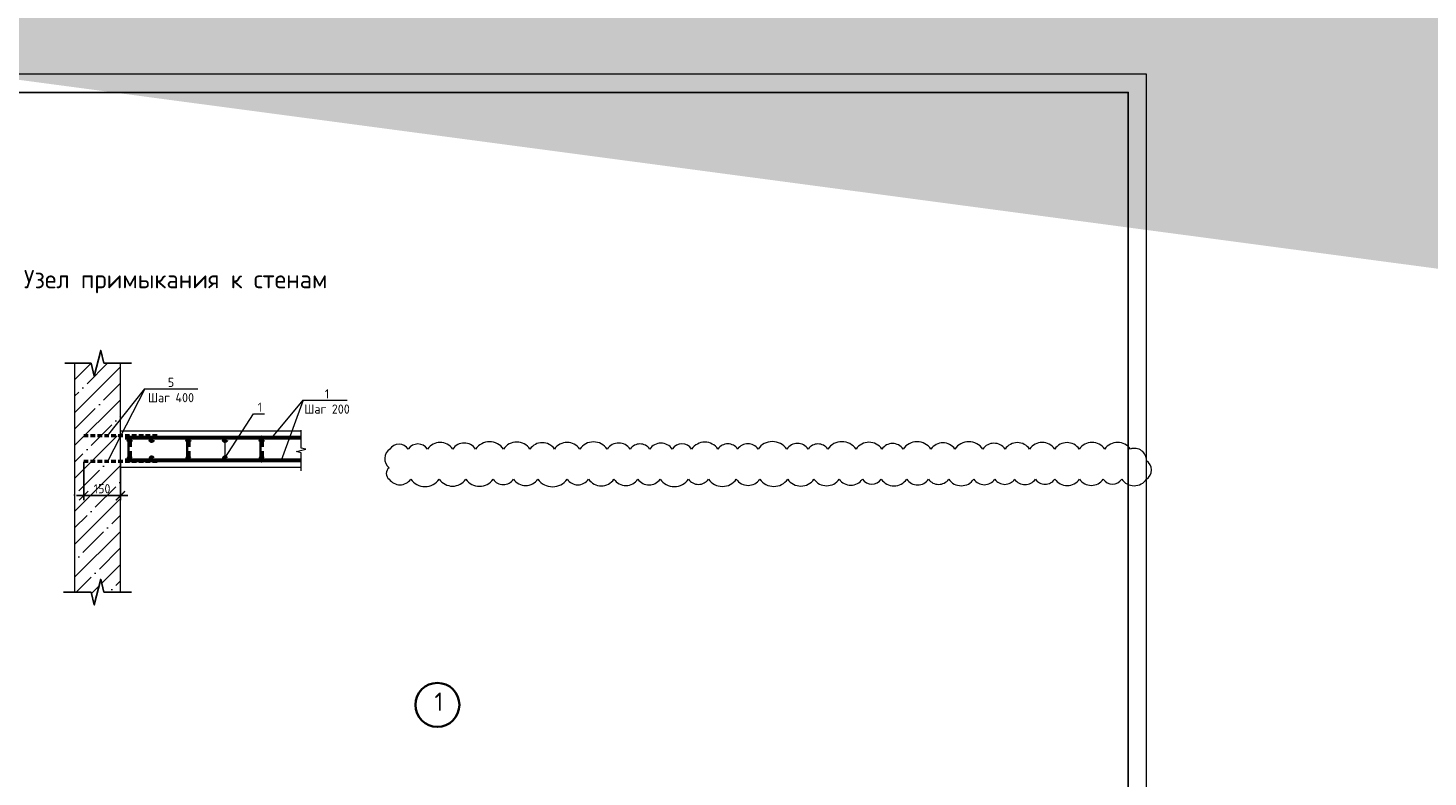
# Model space of a CAD drawing. Header units: millimetres. Extents: x 130535 to 1380046, y -231620 to 121434.
# Tile 87 of 135: x 697269 to 735437, y 15040 to 35465. Entities that reach past the tile are written whole.
import ezdxf
from ezdxf import colors
from ezdxf.entities.mleader import LeaderData, LeaderLine
from ezdxf.enums import TextEntityAlignment as Align
from ezdxf.math import Vec2, Vec3

# ---------------------------------------------------------------- set-up
doc = ezdxf.new("R2010")
doc.units = ezdxf.units.MM
doc.linetypes.add('DASHED2', pattern=[0.375, 0.25, -0.125])
doc.layers.get('DEFPOINTS').update_dxf_attribs({"lineweight": 0})
for name, color, linetype, lineweight in [('!PIARENA-KR-ADDITIONAL TEXT_ВЫНОСКИ', 7, 'Continuous', 13), ('Основная 0.35', 7, 'Continuous', 35), ('Основная 0.60', 7, 'Continuous', 60), ('РАЗМЕРЫ', 7, 'Continuous', 9), ('Символы 0.20', 7, 'Continuous', 20), ('Текст 3.50', 7, 'Continuous', 35), ('Тонкая', 7, 'Continuous', 20), ('Тонкая 0.20', 7, 'Continuous', 20), ('ТОНКИЕ', 7, 'Continuous', 9), ('штриховка', 7, 'Continuous', 18)]:
    doc.layers.add(name, color=color, linetype=linetype, lineweight=lineweight)
doc.layers.add('ТОЛСТЫЕ_ОСНОВНЫЕ', color=7, linetype='Continuous')
doc.styles.add('!Main', font='isocpeui.ttf')
doc.styles.add('GOST-2.304_Type-B', font='GOST_Common.ttf')
doc.dimstyles.new('СПДС', dxfattribs={"dimscale": 100, "dimtxt": 2.5, "dimasz": 2.5, "dimexe": 1.25, "dimexo": 0, "dimtad": 1, "dimdec": 0, "dimtxsty": 'GOST-2.304_Type-B', "dimblk": 'ARCHTICK', "dimcen": 2.5, "dimdle": 2, "dimadec": 0, "dimazin": 2, "dimtfac": 0.75, "dimtdec": 0, "dimtmove": 1, "dimatfit": 3, "dimfxl": 1, "dimtolj": 1, "dimarcsym": 1})

# ---------------------------------------------------------------- blocks, each defined once
blk = doc.blocks.new('*U1413')
at = {"layer": 'ТОЛСТЫЕ_ОСНОВНЫЕ'}
blk.add_lwpolyline([(20, 5), (589, 5), (589, 415), (20, 415)], close=True, dxfattribs=at)
at = {"layer": 'ТОНКИЕ'}
blk.add_lwpolyline([(0, 0), (594, 0), (594, 420), (0, 420)], close=True, dxfattribs=at)
blk = doc.blocks.new('*U1414')
at = {"layer": 'ТОЛСТЫЕ_ОСНОВНЫЕ'}
blk.add_lwpolyline([(20, 5), (589, 5), (589, 415), (20, 415)], close=True, dxfattribs=at)
at = {"layer": 'ТОНКИЕ'}
blk.add_lwpolyline([(0, 0), (594, 0), (594, 420), (0, 420)], close=True, dxfattribs=at)
blk = doc.blocks.new('_None')
blk = doc.blocks.new('_ArchTick')
at = {"color": 0, "linetype": 'ByBlock', "const_width": 0.15}
blk.add_lwpolyline([(-0.5, -0.5), (0.5, 0.5)], dxfattribs=at)
blk = doc.blocks.new('*D548')
at = {"layer": 'DEFPOINTS', "color": 0, "linetype": 'Continuous', "lineweight": 0, "transparency": 16777216}
for p in [(698788, 23639), (699788, 23639), (699788, 22713)]:
    blk.add_point(p, dxfattribs=at)
at = {"layer": 'РАЗМЕРЫ', "color": 0, "linetype": 'Continuous', "lineweight": -2, "transparency": 16777216}
for p, q in [((698788, 23639), (698788, 22588)), ((699788, 23639), (699788, 22588)), ((698588, 22713), (699988, 22713))]:
    blk.add_line(p, q, dxfattribs=at)
at = {"layer": 'РАЗМЕРЫ', "color": 0, "linetype": 'Continuous', "lineweight": -2, "transparency": 16777216, "xscale": 250, "yscale": 250, "zscale": 250, "rotation": 180}
blk.add_blockref('_ArchTick', (698788, 22713), dxfattribs=at)
at = {"layer": 'РАЗМЕРЫ', "color": 0, "linetype": 'Continuous', "lineweight": -2, "transparency": 16777216, "xscale": 250, "yscale": 250, "zscale": 250}
blk.add_blockref('_ArchTick', (699788, 22713), dxfattribs=at)
at = {"layer": 'РАЗМЕРЫ', "color": 0, "linetype": 'Continuous', "lineweight": 0, "transparency": 16777216, "insert": (699288, 22901), "char_height": 250, "attachment_point": 5, "style": 'GOST-2.304_Type-B'}
blk.add_mtext('\\A1;150', dxfattribs=at)

msp = doc.modelspace()

# ---------------------------------------------------------------- hatches: boundary and pattern name
at = {"layer": 'штриховка', "linetype": 'Continuous', "lineweight": 0}
h = msp.add_hatch(dxfattribs=at)
h.set_pattern_fill('ANSI35', color=256, scale=100)
h.set_pattern_definition([(45, (-126970.04, 148679.9), (-449.0128, 449.0128), []), (45, (-126521, 148679.9), (-449.0128, 449.0128), [793.75, -158.75, 0, -158.75])])
h.paths.add_polyline_path([(699788.2, 23481.2), (699788.2, 23481.2), (699788.2, 23639.5), (699440.2, 23639.5), (699788.2, 24322.5), (699788.2, 24342), (699440.2, 24342), (699788.2, 24783.5), (699788.2, 26321.2), (699338.2, 26321.2), (699250.7, 26671.2), (699075.7, 25971.2), (698988.2, 26321.2), (698538.2, 26321.2), (698538.2, 20081.2), (698988.2, 20081.2), (699075.7, 19731.2), (699250.7, 20431.2), (699338.2, 20081.2), (699788.2, 20081.2)])

# ---------------------------------------------------------------- linework, layer by layer
at = {"color": 0, "linetype": 'ByBlock', "lineweight": -2}
for p, q in [((698276.8, 26321.2), (698988.2, 26321.2)), ((699338.2, 26321.2), (699788.2, 26321.2)), ((699788.2, 26321.2), (700088.2, 26321.2)), ((698538.2, 20081.2), (698238.2, 20081.2)), ((698538.2, 20081.2), (698988.2, 20081.2)), ((699338.2, 20081.2), (699788.2, 20081.2)), ((699788.2, 20081.2), (700088.2, 20081.2))]:
    msp.add_line(p, q, dxfattribs=at)
at = {"linetype": 'DASHED2', "lineweight": 50, "ltscale": 500}
for p, q in [((700788.2, 24342), (698788.2, 24342)), ((700788.2, 23639.5), (698788.2, 23639.5))]:
    msp.add_line(p, q, dxfattribs=at)
at = {"color": 0, "linetype": 'ByBlock', "lineweight": -2}
for points in [[(698988.2, 26321.2), (699075.7, 25971.2), (699250.7, 26671.2), (699338.2, 26321.2)], [(698988.2, 20081.2), (699075.7, 19731.2), (699250.7, 20431.2), (699338.2, 20081.2)]]:
    msp.add_lwpolyline(points, dxfattribs=at)
at = {"layer": 'Основная 0.35'}
for p, q in [((700008.2, 24291.2), (700008.2, 23671.2)), ((700068.2, 24291.2), (700068.2, 24041.2)), ((701608.2, 24291.2), (701608.2, 23671.2)), ((701668.2, 24291.2), (701668.2, 24041.2)), ((703608.2, 24291.2), (703608.2, 23671.2)), ((703668.2, 24291.2), (703668.2, 24041.2)), ((700068.2, 23671.2), (700068.2, 23921.2)), ((701668.2, 23671.2), (701668.2, 23921.2)), ((703668.2, 23671.2), (703668.2, 23921.2))]:
    msp.add_line(p, q, dxfattribs=at)
for centre, start, end in [((700038.2, 24291.2), 0, 180), ((703638.2, 24291.2), 0, 180), ((700038.2, 23671.2), 180, 0), ((703638.2, 23671.2), 180, 0)]:
    msp.add_arc(centre, 30, start, end, dxfattribs=at)
at = {"layer": 'Основная 0.60'}
for p, q in [((704715.7, 24291.2), (699913.2, 24291.2)), ((704715.7, 23671.2), (699913.2, 23671.2))]:
    msp.add_line(p, q, dxfattribs=at)
for centre in [(700038.2, 24231.2), (700638.2, 24231.2), (701638.2, 24231.2), (702638.2, 24231.2), (703638.2, 24231.2), (700038.2, 23731.2), (700638.2, 23731.2), (701638.2, 23731.2), (702638.2, 23731.2), (703638.2, 23731.2)]:
    msp.add_circle(centre, 30, dxfattribs=at)
at = {"layer": 'РАЗМЕРЫ', "linetype": 'Continuous', "lineweight": 0}
for p, q in [((700452.3, 25626), (699440.2, 23639.5)), ((704774.2, 25314.9), (704173.7, 23671.2))]:
    msp.add_line(p, q, dxfattribs=at)
at = {"layer": 'РАЗМЕРЫ', "color": 240, "linetype": 'Continuous', "lineweight": 0, "true_color": 0xed1f24}
msp.add_lwpolyline([(707117.2, 23161, 0.5205671), (707702.5, 23161, 0.5205671), (708480.7, 23161, 0.5205671), (709206.6, 23161, 0.5205671), (709948.1, 23161, 0.5205671), (710504, 23161, 0.5205671), (711172.4, 23161, 0.5205671), (711966.8, 23161, 0.5205671), (712550.5, 23161, 0.5205671), (713242.2, 23161, 0.5205671), (713897.8, 23161, 0.5205671), (714502.2, 23161, 0.5205671), (715277.7, 23161, 0.5205671), (715819, 23161, 0.5205671), (716579.2, 23161, 0.5205671), (717222.5, 23161, 0.5205671), (717981.3, 23161, 0.5205671), (718697.5, 23161, 0.5205671), (719384.4, 23161, 0.5205671), (720017, 23161, 0.5205671), (720530.4, 23161, 0.5205671), (721225.1, 23161, 0.5205671), (721822.2, 23161, 0.5205671), (722369.5, 23161, 0.5205671), (723054.6, 23161, 0.5205671), (723629.7, 23161, 0.5205671), (724168.9, 23161, 0.5205671), (724732.4, 23161, 0.5205671), (725265.1, 23161, 0.5205671), (725936.9, 23161, 0.5205671), (726583, 23161, 0.5205671), (727086.3, 23161, 0.5205671), (727764.4, 23161, 0.5205671), (727765, 23664.2, 0.5205671), (727326.1, 23983.5, 0.5205671), (726623.8, 23983.5, 0.5205671), (725931, 23983.5, 0.5205671), (725260, 23983.5, 0.5205671), (724576.8, 23983.5, 0.5205671), (723907.9, 23983.5, 0.5205671), (723300.4, 23983.5, 0.5205671), (722536.4, 23983.5, 0.5205671), (721886.1, 23983.5, 0.5205671), (721127.3, 23983.5, 0.5205671), (720551.1, 23983.5, 0.5205671), (719842.8, 23983.5, 0.5205671), (719073.6, 23983.5, 0.5205671), (718538.5, 23983.5, 0.5205671), (717956.3, 23983.5, 0.5205671), (717170.9, 23983.5, 0.5205671), (716618.1, 23983.5, 0.5205671), (716080.2, 23983.5, 0.5205671), (715362.2, 23983.5, 0.5205671), (714832.5, 23983.5, 0.5205671), (714219.2, 23983.5, 0.5205671), (713685.3, 23983.5, 0.5205671), (713061.2, 23983.5, 0.5205671), (712313.1, 23983.5, 0.5205671), (711621.8, 23983.5, 0.5205671), (710954.7, 23983.5, 0.5205671), (710231.9, 23983.5, 0.5205671), (709472.2, 23983.5, 0.5205671), (708847, 23983.5, 0.5205671), (708161.5, 23983.5, 0.5205671), (707633.5, 23983.5, 0.5205671), (707133.4, 23983.5, 0.5205671), (707117.2, 23475.3, 0.5205671)], format="xyb", close=True, dxfattribs=at)
at = {"layer": 'Символы 0.20'}
for points in [[(703915.2, 24291.2), (704774.2, 25314.9)], [(704774.2, 25314.9), (705968.8, 25314.9)]]:
    msp.add_lwpolyline(points, dxfattribs=at)
at = {"layer": 'Текст 3.50'}
msp.add_circle((708429.3, 17006.4), 600, dxfattribs=at)
at = {"layer": 'Тонкая'}
msp.add_lwpolyline([(704715.7, 23393), (704715.7, 23468), (704715.7, 23882.7), (704590.7, 23914), (704840.7, 23976.5), (704715.7, 24007.7), (704715.7, 24422.5), (704715.7, 24497.5)], dxfattribs=at)
at = {"layer": 'Тонкая 0.20', "ltscale": 6}
for p, q in [((698538.2, 26321.2), (698538.2, 20081.2)), ((699788.2, 20081.2), (699788.2, 26321.2))]:
    msp.add_line(p, q, dxfattribs=at)
at = {"layer": 'Тонкая 0.20'}
for points in [[(699788.2, 24481.2), (704715.7, 24481.2)], [(704715.7, 23481.2), (699788.2, 23481.2), (699788.2, 24481.2)]]:
    msp.add_lwpolyline(points, dxfattribs=at)

# ---------------------------------------------------------------- block references
at = {"xscale": 100, "yscale": 100, "zscale": 100}
for name in ['*U1413', '*U1414']:
    msp.add_blockref(name, (668365, -7790.1), dxfattribs=at)

# ---------------------------------------------------------------- texts
at = {"layer": 'Символы 0.20', "insert": (705421.3, 25614.9), "char_height": 250, "attachment_point": 2, "style": 'GOST-2.304_Type-B'}
msp.add_mtext('1\\PШаг 200', dxfattribs=at)
at = {"layer": 'Текст 3.50', "insert": (708351.1, 17342.9), "char_height": 500, "width": 1472.512, "attachment_point": 1, "style": 'GOST-2.304_Type-B'}
msp.add_mtext('1', dxfattribs=at)
at = {"layer": 'ТОНКИЕ', "linetype": 'Continuous', "lineweight": 0, "style": 'GOST-2.304_Type-B'}
msp.add_text('Узел примыкания к стенам', height=500, dxfattribs=at).set_placement((701294.3, 28617.1), align=Align.MIDDLE_CENTER)

# ---------------------------------------------------------------- dimensions: what is measured, and where the dimension line sits
at = {"layer": 'РАЗМЕРЫ', "linetype": 'Continuous', "lineweight": 0}
dim = msp.add_linear_dim(base=(699788.2, 22713.2), p1=(698788.2, 23639.5), p2=(699788.2, 23639.5), text='150', dimstyle='СПДС', dxfattribs=at)
dim.commit()
dim.dimension.update_dxf_attribs({"geometry": '*D548', "text_midpoint": (699288.2, 22900.7)})

# ---------------------------------------------------------------- leaders
at = {"layer": '!PIARENA-KR-ADDITIONAL TEXT_ВЫНОСКИ', "ltscale": 30}
ml = msp.add_multileader_mtext('Standard', dxfattribs=at)
ml.set_content('{\\fISOCPEUR|b0|i0|c0|p34;\\C256;поз.2 нижняя %%c10 А500С, шаг 200х200\\P поз.1   верхняя %%c10 А500С, шаг 200х200\\Pфоновая арматура, раскладку начинать \\Pвдоль цифровых осей}', color=3, style='!Main')
ml.set_leader_properties(color=256, linetype='ByLayer', lineweight=-1)
ml.build(insert=Vec2(0, 0))
ml.multileader.update_dxf_attribs({"text_left_attachment_type": 6, "text_right_attachment_type": 6, "dogleg_length": 0.339, "arrow_head_size": 160000, "scale": 100})
ctx = ml.context
ctx.base_point, ctx.scale, ctx.char_height, ctx.arrow_head_size, ctx.landing_gap_size, ctx.plane_origin = Vec3(817359.6, 17503.3), 100, 250, 160000, 0, Vec3(823407.5, 13210.4)
ctx.left_attachment, ctx.right_attachment, ctx.text_align_type = 6, 6, 1
notes = []
notes.append((ctx, [(0, (1, 1, 0), (823868.6, 17503.3), (-1, 0), 33.9, [(0, [(825874.7, 16893)], 0, [])])]))
ctx.mtext.insert, ctx.mtext.width, ctx.mtext.alignment, ctx.mtext.flow_direction = Vec3(820597.1, 17828.3), 10171.308, 2, 5
at = {"layer": 'Символы 0.20'}
ml = msp.add_multileader_mtext('Standard', dxfattribs=at)
ml.set_content('5\\PШаг 400', color=256, style='GOST-2.304_Type-B')
ml.set_leader_properties(color=256, linetype='ByLayer', lineweight=-1)
ml.set_arrow_properties(name='NONE')
ml.build(insert=Vec2(0, 0))
ml.multileader.update_dxf_attribs({"text_left_attachment_type": 6, "text_right_attachment_type": 6, "dogleg_length": 1, "arrow_head_size": 18, "scale": 20})
ctx = ml.context
ctx.base_point, ctx.scale, ctx.char_height, ctx.arrow_head_size, ctx.landing_gap_size, ctx.plane_origin = Vec3(700552.3, 25626), 20, 250, 18, 9, Vec3(699306.8, 25750.7)
ctx.left_attachment, ctx.right_attachment, ctx.text_align_type = 6, 6, 1
notes.append((ctx, [(0, (1, 1, 0), (700452.3, 25626), (1, 0), 100, [(0, [(699440.2, 24342)], 0, [])])]))
ctx.mtext.insert, ctx.mtext.alignment, ctx.mtext.flow_direction = Vec3(701166.6, 25926), 2, 5
ml = msp.add_multileader_mtext('Standard', dxfattribs=at)
ml.set_content('1', color=256, style='GOST-2.304_Type-B')
ml.set_leader_properties(color=256, linetype='ByLayer', lineweight=-1)
ml.set_arrow_properties(name='NONE')
ml.build(insert=Vec2(0, 0))
ml.multileader.update_dxf_attribs({"text_left_attachment_type": 6, "text_right_attachment_type": 6, "dogleg_length": 1, "arrow_head_size": 18, "scale": 20})
ctx = ml.context
ctx.base_point, ctx.scale, ctx.char_height, ctx.arrow_head_size, ctx.landing_gap_size, ctx.plane_origin = Vec3(703519.8, 24947.1), 20, 250, 18, 9, Vec3(701171.5, 29101.2)
ctx.left_attachment, ctx.right_attachment = 6, 6
notes.append((ctx, [(0, (1, 1, 0), (703419.8, 24947.1), (1, 0), 100, [(1, [(702638.2, 24231.2), (702638.2, 23731.2)], 0, [])])]))
ctx.mtext.insert, ctx.mtext.width, ctx.mtext.flow_direction = Vec3(703528.8, 25247.1), 28.429, 5
for ctx, leaders in notes:
    for number, flags, end, landing, length, lines in leaders:
        leader = LeaderData()
        leader.index, (leader.has_last_leader_line, leader.has_dogleg_vector, leader.attachment_direction) = number, flags
        leader.last_leader_point, leader.dogleg_vector, leader.dogleg_length = Vec3(end), Vec3(landing), length
        for number, points, colour, breaks in lines:
            line = LeaderLine()
            line.index, line.vertices, line.color, line.breaks = number, Vec3.list(points), colors.encode_raw_color(colour), breaks
            leader.lines.append(line)
        ctx.leaders.append(leader)

doc.saveas('drawing.dxf')
